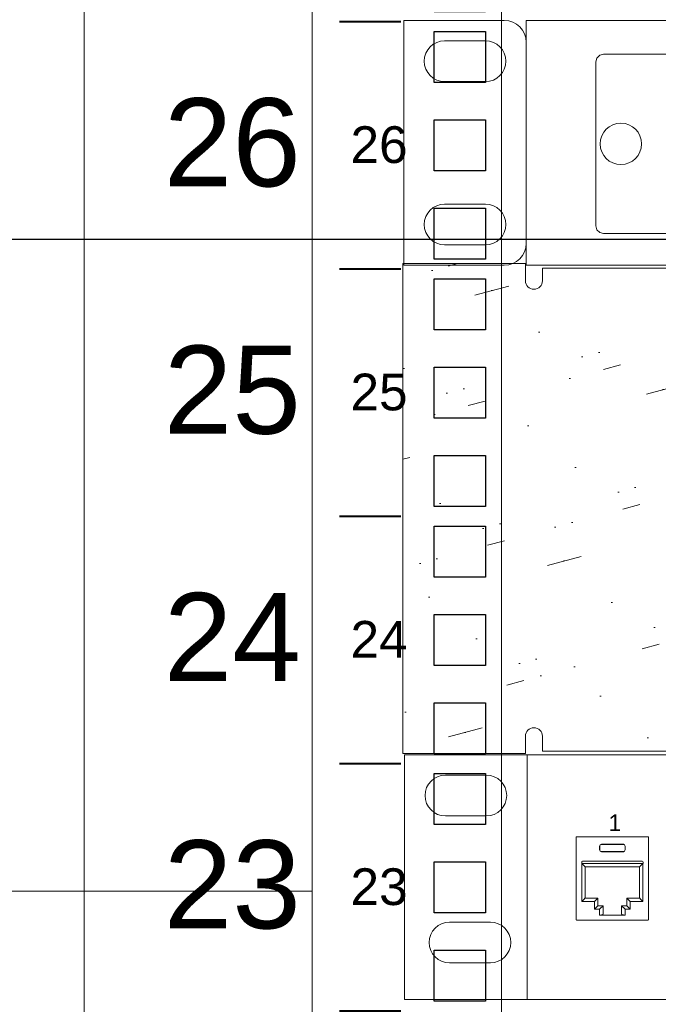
# Model space of a CAD drawing. Header units: millimetres. Extents: x 83969 to 164243, y -22860 to 4849.
# Tile 97 of 116: x 163429.15 to 163436.43, y -21355.03 to -21343.8. Entities that reach past the tile are written whole.
import ezdxf
from ezdxf.enums import TextEntityAlignment as Align

# ---------------------------------------------------------------- set-up
doc = ezdxf.new("R2010")
doc.units = ezdxf.units.MM
doc.layers.get('0').update_dxf_attribs({"color": 251, "lineweight": 0})
for name, color, linetype in [('! PT Instalacja niskoprądowa', 1, 'Continuous'), ('! PT Teletechnika', 3, 'Continuous'), ('! PT Wyposażenie szafy RACK', 7, 'Continuous'), ('00 CCTV IP - MIWI', 10, 'Continuous')]:
    doc.layers.add(name, color=color, linetype=linetype)
for name, color, linetype, lineweight in [('BKT_szafy', 7, 'Continuous', 5), ('BKT_szafy_numeracja', 7, 'Continuous', 5), ('BKT_szafy_numeracja_duza', 7, 'Continuous', 5)]:
    doc.layers.add(name, color=color, linetype=linetype, lineweight=lineweight)
doc.styles.add('_LANSTER_01', font='romans.shx')
doc.styles.get("Standard").update_dxf_attribs({"font": 'arial.ttf'})

# ---------------------------------------------------------------- blocks, each defined once
blk = doc.blocks.new('Panel modularny_24_port_1U')
at = {"color": 0}
for p, q in [((48.89499986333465, 4.445000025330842), (-1.366653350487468e-07, 4.445000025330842)), ((-1.366653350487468e-07, 4.445000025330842), (-1.366653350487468e-07, 2.533084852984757e-08)), ((2.222499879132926, 4.445000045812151), (2.222499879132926, 4.581215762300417e-08)), ((0.7408331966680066, 4.074583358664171), (1.48166653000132, 4.074583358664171)), ((0.7408331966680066, 3.333750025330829), (1.48166653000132, 3.333750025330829)), ((0.8149165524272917, 1.407583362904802), (1.555749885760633, 1.407583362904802)), ((0.8149165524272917, 0.6667500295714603), (1.555749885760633, 0.6667500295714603)), ((-6.493726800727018e-08, 5.612997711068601e-08), (48.89499993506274, 5.612997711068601e-08))]:
    blk.add_line(p, q, dxfattribs=at)
at = {"color": 0, "linetype": 'Continuous'}
for p, q in [((3.112402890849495, 2.956395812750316), (3.131312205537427, 2.956395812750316)), ((3.112402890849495, 2.956395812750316), (3.112402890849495, 1.455287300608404)), ((3.131312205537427, 2.956395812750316), (3.134449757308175, 2.956395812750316)), ((3.134449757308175, 2.956395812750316), (3.141810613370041, 2.956395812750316)), ((4.394951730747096, 2.956395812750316), (3.141810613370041, 2.956395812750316)), ((4.402312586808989, 2.956395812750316), (4.394951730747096, 2.956395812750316)), ((4.405452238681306, 2.956395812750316), (4.402312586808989, 2.956395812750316)), ((4.424359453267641, 2.956395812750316), (4.405452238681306, 2.956395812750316)), ((4.424359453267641, 2.956395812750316), (4.424359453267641, 1.455287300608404)), ((3.111739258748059, 2.690359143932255), (3.111499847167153, 2.662007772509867)), ((3.112402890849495, 2.712645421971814), (3.111739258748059, 2.690359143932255)), ((3.537371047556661, 2.788396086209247), (3.546594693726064, 2.810667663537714)), ((3.537371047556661, 2.716982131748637), (3.537371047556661, 2.788396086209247)), ((3.538836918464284, 2.786930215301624), (3.537371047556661, 2.788396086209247)), ((3.538836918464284, 2.71844800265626), (3.537371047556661, 2.716982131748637)), ((3.546594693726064, 2.694710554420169), (3.537371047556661, 2.716982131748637)), ((3.548060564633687, 2.809201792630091), (3.538836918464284, 2.786930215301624)), ((3.538836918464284, 2.71844800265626), (3.538836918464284, 2.786930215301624)), ((3.538836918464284, 2.71844800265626), (3.548060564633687, 2.696176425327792)), ((3.546594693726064, 2.810667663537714), (3.568866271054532, 2.819891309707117)), ((3.568866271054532, 2.685484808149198), (3.546594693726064, 2.694710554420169)), ((3.570332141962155, 2.818425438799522), (3.548060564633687, 2.809201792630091)), ((3.548060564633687, 2.696176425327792), (3.570332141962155, 2.686952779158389)), ((3.568866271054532, 2.819891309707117), (3.967896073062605, 2.819891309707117)), ((3.568866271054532, 2.819891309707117), (3.570332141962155, 2.818425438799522)), ((3.570332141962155, 2.686952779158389), (3.568866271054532, 2.685484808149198)), ((3.568866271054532, 2.685484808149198), (3.967896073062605, 2.685484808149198)), ((3.966430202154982, 2.818425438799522), (3.570332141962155, 2.818425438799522)), ((3.966430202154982, 2.686952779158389), (3.570332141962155, 2.686952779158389)), ((3.967896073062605, 2.819891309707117), (3.966430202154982, 2.818425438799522)), ((3.966430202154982, 2.818425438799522), (3.988701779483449, 2.809201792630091)), ((3.988701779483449, 2.696176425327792), (3.966430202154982, 2.686952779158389)), ((3.966430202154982, 2.686952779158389), (3.967896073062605, 2.685484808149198)), ((3.990167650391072, 2.810667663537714), (3.967896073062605, 2.819891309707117)), ((3.967896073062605, 2.685484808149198), (3.990167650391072, 2.694710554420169)), ((3.988701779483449, 2.809201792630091), (3.99792542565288, 2.786930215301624)), ((3.99792542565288, 2.71844800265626), (3.988701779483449, 2.696176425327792)), ((3.999393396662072, 2.788396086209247), (3.990167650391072, 2.810667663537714)), ((3.990167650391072, 2.694710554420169), (3.999393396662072, 2.716982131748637)), ((3.99792542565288, 2.786930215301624), (3.999393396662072, 2.788396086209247)), ((3.99792542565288, 2.71844800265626), (3.99792542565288, 2.786930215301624)), ((3.99792542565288, 2.71844800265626), (3.999393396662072, 2.716982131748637)), ((3.999393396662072, 2.716982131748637), (3.999393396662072, 2.788396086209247)), ((4.425023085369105, 2.690359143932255), (4.424359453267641, 2.712645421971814)), ((4.425262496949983, 2.662007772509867), (4.425023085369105, 2.690359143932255)), ((3.111499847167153, 2.662007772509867), (3.111499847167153, 2.5255011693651)), ((3.111499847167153, 2.5255011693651), (3.111739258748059, 2.497147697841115)), ((4.308108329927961, 2.514057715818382), (3.228656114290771, 2.514057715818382)), ((4.425023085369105, 2.497147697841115), (4.425262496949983, 2.5255011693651)), ((4.425262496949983, 2.662007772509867), (4.425262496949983, 2.5255011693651)), ((3.111739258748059, 2.497147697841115), (3.112402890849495, 2.474863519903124)), ((3.211855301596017, 2.497256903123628), (3.211855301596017, 2.472055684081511)), ((4.324909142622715, 2.472055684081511), (3.211855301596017, 2.472055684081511)), ((3.212905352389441, 2.472055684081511), (3.237014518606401, 2.44794651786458)), ((3.212905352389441, 1.781122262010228), (3.212905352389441, 2.472055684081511)), ((3.237014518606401, 2.44794651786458), (3.257454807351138, 2.427506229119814)), ((3.257454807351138, 2.427506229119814), (3.271111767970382, 2.413849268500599)), ((3.271111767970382, 2.413849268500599), (3.275908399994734, 2.409052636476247)), ((3.275908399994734, 2.409052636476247), (3.275908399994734, 1.844125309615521)), ((3.275908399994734, 2.409052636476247), (4.260856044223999, 2.409052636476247)), ((4.265650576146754, 2.413849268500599), (4.260856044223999, 2.409052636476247)), ((4.260856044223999, 2.409052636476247), (4.260856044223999, 1.844125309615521)), ((4.279307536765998, 2.427506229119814), (4.265650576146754, 2.413849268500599)), ((4.299747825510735, 2.44794651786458), (4.279307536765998, 2.427506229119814)), ((4.323859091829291, 2.472055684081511), (4.299747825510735, 2.44794651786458)), ((4.323859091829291, 1.781122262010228), (4.323859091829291, 2.472055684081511)), ((4.324909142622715, 2.497256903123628), (4.324909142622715, 2.472055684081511)), ((4.424359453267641, 2.474863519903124), (4.425023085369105, 2.497147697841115)), ((3.111739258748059, 1.903568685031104), (3.111499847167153, 1.875217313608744)), ((3.111499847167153, 1.875217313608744), (3.111499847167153, 1.738710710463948)), ((3.112402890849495, 1.925854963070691), (3.111739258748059, 1.903568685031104)), ((3.237014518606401, 1.805231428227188), (3.212905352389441, 1.781122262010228)), ((3.257454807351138, 1.825671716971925), (3.237014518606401, 1.805231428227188)), ((3.271111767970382, 1.839330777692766), (3.257454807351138, 1.825671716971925)), ((3.275908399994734, 1.844125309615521), (3.271111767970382, 1.839330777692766)), ((3.50796752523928, 1.844125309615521), (3.275908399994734, 1.844125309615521)), ((3.469075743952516, 1.805231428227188), (3.444964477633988, 1.781122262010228)), ((3.489516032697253, 1.825671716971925), (3.469075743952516, 1.805231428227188)), ((3.503172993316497, 1.839330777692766), (3.489516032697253, 1.825671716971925)), ((3.50796752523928, 1.844125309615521), (3.503172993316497, 1.839330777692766)), ((3.50796752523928, 1.705518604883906), (3.50796752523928, 1.844125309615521)), ((4.028794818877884, 1.705518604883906), (4.028794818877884, 1.844125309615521)), ((4.028794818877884, 1.844125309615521), (4.260856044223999, 1.844125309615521)), ((4.028794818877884, 1.844125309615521), (4.033589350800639, 1.839330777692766)), ((4.033589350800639, 1.839330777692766), (4.047246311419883, 1.825671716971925)), ((4.047246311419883, 1.825671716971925), (4.06768660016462, 1.805231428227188)), ((4.06768660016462, 1.805231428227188), (4.091797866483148, 1.781122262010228)), ((4.260856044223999, 1.844125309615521), (4.265650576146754, 1.839330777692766)), ((4.265650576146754, 1.839330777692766), (4.279307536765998, 1.825671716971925)), ((4.279307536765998, 1.825671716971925), (4.299747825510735, 1.805231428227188)), ((4.299747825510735, 1.805231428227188), (4.323859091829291, 1.781122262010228)), ((4.425023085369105, 1.903568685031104), (4.424359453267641, 1.925854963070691)), ((4.425262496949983, 1.875217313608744), (4.425023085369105, 1.903568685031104)), ((4.425262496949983, 1.875217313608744), (4.425262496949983, 1.738710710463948)), ((3.111499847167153, 1.738710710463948), (3.111739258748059, 1.71035933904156)), ((3.111739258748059, 1.71035933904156), (3.112402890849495, 1.688073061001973)), ((3.212905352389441, 1.781122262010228), (3.444964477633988, 1.781122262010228)), ((3.444964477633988, 1.781122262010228), (3.444964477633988, 1.642515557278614)), ((3.444964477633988, 1.642515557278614), (3.469075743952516, 1.666624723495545)), ((3.444964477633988, 1.642515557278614), (3.537371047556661, 1.642515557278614)), ((3.469075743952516, 1.666624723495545), (3.489516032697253, 1.687065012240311)), ((3.489516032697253, 1.687065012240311), (3.503172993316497, 1.700724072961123)), ((3.503172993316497, 1.700724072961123), (3.50796752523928, 1.705518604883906)), ((3.600374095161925, 1.705518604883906), (3.50796752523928, 1.705518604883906)), ((3.537371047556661, 1.642515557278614), (3.561480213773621, 1.666624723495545)), ((3.537371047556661, 1.534866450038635), (3.537371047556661, 1.642515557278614)), ((3.561480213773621, 1.666624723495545), (3.581920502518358, 1.687065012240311)), ((3.581920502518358, 1.687065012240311), (3.595577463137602, 1.700724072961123)), ((3.595577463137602, 1.700724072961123), (3.600374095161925, 1.705518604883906)), ((3.600374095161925, 1.705518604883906), (3.600374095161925, 1.551749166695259)), ((3.936388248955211, 1.705518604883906), (4.028794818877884, 1.705518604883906)), ((3.936388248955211, 1.705518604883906), (3.936388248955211, 1.551749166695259)), ((3.941184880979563, 1.700724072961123), (3.936388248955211, 1.705518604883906)), ((3.954841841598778, 1.687065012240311), (3.941184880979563, 1.700724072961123)), ((3.975282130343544, 1.666624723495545), (3.954841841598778, 1.687065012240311)), ((3.999393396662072, 1.642515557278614), (3.975282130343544, 1.666624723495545)), ((4.091797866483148, 1.642515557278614), (3.999393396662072, 1.642515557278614)), ((3.999393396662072, 1.534866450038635), (3.999393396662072, 1.642515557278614)), ((4.033589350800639, 1.700724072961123), (4.028794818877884, 1.705518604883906)), ((4.047246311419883, 1.687065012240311), (4.033589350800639, 1.700724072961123)), ((4.06768660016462, 1.666624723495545), (4.047246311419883, 1.687065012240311)), ((4.091797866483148, 1.642515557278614), (4.06768660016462, 1.666624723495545)), ((4.323859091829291, 1.781122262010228), (4.091797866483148, 1.781122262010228)), ((4.091797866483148, 1.781122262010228), (4.091797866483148, 1.642515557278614)), ((4.424359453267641, 1.688073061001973), (4.425023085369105, 1.71035933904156)), ((4.425023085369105, 1.71035933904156), (4.425262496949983, 1.738710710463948)), ((3.112402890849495, 1.455125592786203), (3.112402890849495, 1.455287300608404)), ((3.112402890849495, 1.455125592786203), (3.112411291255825, 1.454804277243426)), ((3.112411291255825, 1.454804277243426), (3.112465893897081, 1.454050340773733)), ((3.112465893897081, 1.454050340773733), (3.112673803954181, 1.452792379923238)), ((3.112673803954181, 1.452792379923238), (3.114026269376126, 1.449530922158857)), ((3.114026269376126, 1.449530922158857), (3.116367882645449, 1.446912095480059)), ((3.116367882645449, 1.446912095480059), (3.119438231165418, 1.445213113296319)), ((3.119438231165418, 1.445213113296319), (3.122901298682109, 1.444625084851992)), ((3.122903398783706, 1.444625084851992), (3.122901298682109, 1.444625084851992)), ((3.122903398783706, 1.444625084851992), (4.41385894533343, 1.444625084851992)), ((3.568870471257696, 1.537128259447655), (3.537371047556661, 1.534866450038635)), ((3.999393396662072, 1.534866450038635), (3.537371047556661, 1.534866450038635)), ((3.591931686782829, 1.543306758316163), (3.568870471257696, 1.537128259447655)), ((3.600374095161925, 1.551749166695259), (3.591931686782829, 1.543306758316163)), ((3.936388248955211, 1.551749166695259), (3.944830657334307, 1.543306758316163)), ((3.944830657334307, 1.543306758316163), (3.96789187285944, 1.537128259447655)), ((3.96789187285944, 1.537128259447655), (3.999393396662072, 1.534866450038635)), ((4.41385894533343, 1.444625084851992), (4.413861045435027, 1.444625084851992)), ((4.417324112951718, 1.445213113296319), (4.413861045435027, 1.444625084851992)), ((4.420394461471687, 1.446912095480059), (4.417324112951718, 1.445213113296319)), ((4.42273607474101, 1.449530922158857), (4.420394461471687, 1.446912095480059)), ((4.424088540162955, 1.452792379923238), (4.42273607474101, 1.449530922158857)), ((4.424296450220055, 1.454050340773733), (4.424088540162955, 1.452792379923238)), ((4.424351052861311, 1.454804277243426), (4.424296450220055, 1.454050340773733)), ((4.424359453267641, 1.455125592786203), (4.424351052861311, 1.454804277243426)), ((4.424359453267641, 1.455125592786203), (4.424359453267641, 1.455287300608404))]:
    blk.add_line(p, q, dxfattribs=at)
at = {"color": 0}
for centre, start, end in [((0.7408331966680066, 3.7041666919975), 90, 270), ((1.48166653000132, 3.7041666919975), 270, 90), ((0.8149165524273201, 1.03716669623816), 90, 270), ((1.555749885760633, 1.03716669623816), 270, 90)]:
    blk.add_arc(centre, 0.3704166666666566, start, end, dxfattribs=at)
at = {"color": 0, "linetype": 'Continuous'}
for centre, start, end in [((3.228656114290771, 2.497256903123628), 90, 180), ((4.308108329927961, 2.497256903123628), 0, 90)]:
    blk.add_arc(centre, 0.01680081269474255, start, end, dxfattribs=at)
at = {"color": 0, "insert": (3.701812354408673, 3.360371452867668), "char_height": 0.3, "attachment_point": 1, "style": '_LANSTER_01'}
blk.add_mtext_dynamic_manual_height_columns('\\A1;{\\fHP Simplified|b0|i0|c238|p34;1}', width=0.4660491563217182, gutter_width=6, heights=[0], dxfattribs=at)
blk = doc.blocks.new('Panel QuickNet na 4 sloty_1U')
at = {"color": 0}
for p, q in [((-7.309182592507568e-08, 4.445000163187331), (-7.309182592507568e-08, 1.631873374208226e-07)), ((-7.309182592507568e-08, 4.445000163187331), (1.822499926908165, 4.445000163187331)), ((46.67249992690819, 4.444991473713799), (2.222499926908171, 4.4430777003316)), ((2.222499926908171, 4.4430777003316), (2.222499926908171, 1.631873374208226e-07)), ((0.7408332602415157, 4.07458349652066), (1.481666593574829, 4.07458349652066)), ((2.222499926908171, 4.045000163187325), (2.222499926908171, 0.4000001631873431)), ((3.504445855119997, 3.759572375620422), (3.485999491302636, 3.691935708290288)), ((3.556710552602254, 3.811837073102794), (3.504445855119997, 3.759572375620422)), ((3.624347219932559, 3.830283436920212), (3.556710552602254, 3.811837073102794)), ((13.41936640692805, 3.830283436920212), (3.624347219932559, 3.830283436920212)), ((3.485999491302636, 3.691935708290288), (3.485999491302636, 0.715922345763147)), ((0.7408332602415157, 3.333750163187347), (1.481666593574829, 3.333750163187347)), ((0.7408332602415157, 1.111250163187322), (1.481666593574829, 1.111250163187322)), ((3.485999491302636, 0.715922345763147), (3.504445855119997, 0.6452112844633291)), ((3.504445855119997, 0.6452112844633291), (3.556710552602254, 0.5929465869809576)), ((3.556710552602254, 0.5929465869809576), (3.624347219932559, 0.5745002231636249)), ((13.41936640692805, 0.5745002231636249), (3.624347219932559, 0.5745002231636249)), ((0.7408332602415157, 0.3704168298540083), (1.481666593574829, 0.3704168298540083)), ((-7.309182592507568e-08, 1.631873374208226e-07), (1.822499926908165, 1.631873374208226e-07)), ((2.222499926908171, 1.631873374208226e-07), (46.67249992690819, 1.631873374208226e-07))]:
    blk.add_line(p, q, dxfattribs=at)
for centre, radius, start, end in [((1.822499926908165, 4.045000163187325), 0.4, 0, 90), ((0.7408332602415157, 3.704166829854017), 0.3704166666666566, 90, 270), ((1.481666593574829, 3.704166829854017), 0.3704166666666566, 270, 90), ((0.7408332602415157, 0.7408334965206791), 0.3704166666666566, 90, 270), ((1.481666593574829, 0.7408334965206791), 0.3704166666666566, 270, 90), ((1.822499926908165, 0.4000001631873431), 0.4, 270, 0)]:
    blk.add_arc(centre, radius, start, end, dxfattribs=at)
blk = doc.blocks.new('FAP - 6xLC_poziom')
at = {"color": 0}
for p, q in [((0.070711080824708, 3.237336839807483), (0.01844638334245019, 3.185072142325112)), ((0.1383477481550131, 3.255783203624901), (0.070711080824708, 3.237336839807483)), ((9.933366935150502, 3.255783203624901), (0.1383477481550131, 3.255783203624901)), ((0.01844638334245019, 3.185072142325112), (1.952508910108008e-08, 3.117435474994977)), ((1.952508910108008e-08, 3.117435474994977), (1.952508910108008e-08, 0.1414221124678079)), ((1.952508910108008e-08, 0.1414221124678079), (0.01844638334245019, 0.07071105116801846)), ((0.01844638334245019, 0.07071105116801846), (0.070711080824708, 0.01844635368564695)), ((0.070711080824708, 0.01844635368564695), (0.1383477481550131, -1.013171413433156e-08)), ((9.933366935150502, -1.013171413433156e-08), (0.1383477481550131, -1.013171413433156e-08))]:
    blk.add_line(p, q, dxfattribs=at)
blk.add_circle((0.4519359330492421, 1.629428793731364), 0.3750760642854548, dxfattribs=at)
blk = doc.blocks.new('Panel zaślepiający 2U')
h = blk.add_hatch()
h.set_pattern_fill('GROUT', color=256, scale=0.25, angle=15, style=0)
h.set_pattern_definition([(15, (-221.187624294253, -203.5279369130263), (-0.3507189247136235, 2.535626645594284), [0.3175, -2.2225]), (15, (-221.1274679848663, -202.5257175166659), (-0.6574003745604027, 2.453451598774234), [0, -2.54]), (15, (-221.8009871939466, -203.6922870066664), (0.2626439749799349, 2.699976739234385), [0, -2.54]), (15, (-222.2940374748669, -201.8521983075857), (1.796051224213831, 3.110851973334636), [0.635, -4.445]), (15, (-220.0430735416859, -202.8925552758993), (-0.6574003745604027, 2.453451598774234), [0, -2.54]), (15, (-220.5742613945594, -203.3635868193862), (-0.04403747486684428, 2.617801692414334), [0, -2.54]), (15, (-220.3497549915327, -202.9747303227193), (-0.6574003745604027, 2.453451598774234), [0, -2.54]), (15, (-221.9873560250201, -201.7700232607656), (-0.6574003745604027, 2.453451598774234), [0, -2.54])])
h.paths.add_polyline_path([(46.67249973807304, 6.476403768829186e-08), (48.89499973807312, 6.476403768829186e-08), (48.89499973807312, 4.445000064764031), (48.89500005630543, 8.889999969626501), (46.67250005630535, 8.889999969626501), (46.67250005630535, 8.578849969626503, -0.9999999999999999), (46.36135005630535, 8.578849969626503), (46.36135005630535, 8.802988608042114), (2.533650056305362, 8.802988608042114), (2.533650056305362, 8.578849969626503, -0.9999999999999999), (2.222500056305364, 8.578849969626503), (2.222500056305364, 8.889999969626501), (5.630533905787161e-08, 8.889999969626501), (5.630533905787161e-08, 4.444999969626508), (-2.619269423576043e-07, 6.476403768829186e-08), (2.222499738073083, 6.476403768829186e-08), (2.222499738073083, 0.3111500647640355, -0.9999999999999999), (2.53364973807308, 0.3111500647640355), (2.53364973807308, 0.03924461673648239), (46.36134973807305, 0.03924461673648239), (46.36134973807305, 0.3111500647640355, -0.9999999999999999), (46.67249973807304, 0.3111500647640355)])
for p, q in [((-2.227642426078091e-08, 8.89000003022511), (2.222499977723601, 8.89000003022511)), ((5.630533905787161e-08, 8.889999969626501), (2.222500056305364, 8.889999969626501)), ((5.630533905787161e-08, 8.889999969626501), (5.630533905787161e-08, 4.444999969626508)), ((2.222500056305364, 8.889999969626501), (2.222500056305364, 8.578849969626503)), ((46.36135005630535, 8.802988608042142), (2.533650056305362, 8.802988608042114)), ((2.533650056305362, 8.578849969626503), (2.533650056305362, 8.802988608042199)), ((-2.619269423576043e-07, 4.445000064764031), (-2.619269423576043e-07, 6.476403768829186e-08)), ((2.222499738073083, 6.476403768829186e-08), (2.222499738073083, 0.3111500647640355)), ((2.53364973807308, 0.3111500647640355), (2.53364973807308, 0.03924461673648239)), ((-2.619269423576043e-07, 6.476403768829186e-08), (2.222499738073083, 6.476403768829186e-08)), ((46.36134973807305, 0.03924461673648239), (2.53364973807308, 0.03924461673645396))]:
    blk.add_line(p, q)
for centre, start, end in [((2.378075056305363, 8.578849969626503), 180, 0), ((2.378074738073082, 0.3111500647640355), 0, 180)]:
    blk.add_arc(centre, 0.1555750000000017, start, end)
blk = doc.blocks.new('1U_szafa')
at = {"layer": '00 CCTV IP - MIWI', "color": 7, "const_width": 0.4}
for points in [[(9273.938548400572, 2033.95), (9285.038548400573, 2033.95)], [(9273.938548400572, 1989.5), (9285.038548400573, 1989.5)]]:
    blk.add_lwpolyline(points, dxfattribs=at)
at = {"layer": '00 CCTV IP - MIWI', "color": 7}
for points in [[(9291.000000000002, 2032.202931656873), (9300.2, 2032.202931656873), (9300.2, 2023.002931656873), (9291.000000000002, 2023.002931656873), (9291.000000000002, 2032.202931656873)], [(9291.000000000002, 2016.327931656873), (9300.2, 2016.327931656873), (9300.2, 2007.127931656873), (9291.000000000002, 2007.127931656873), (9291.000000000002, 2016.327931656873)], [(9291.000000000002, 2000.452931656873), (9300.2, 2000.452931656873), (9300.2, 1991.252931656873), (9291.000000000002, 1991.252931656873), (9291.000000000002, 2000.452931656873)]]:
    blk.add_lwpolyline(points, dxfattribs=at)
blk = doc.blocks.new('Szafa rack 27U')
at = {"layer": 'BKT_szafy'}
blk.add_lwpolyline([(-381, 809.0132235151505), (-381, 29.84500000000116)], dxfattribs=at)
blk.add_lwpolyline([(-354.9650000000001, 802.345723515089), (-333.375, 802.345723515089), (-333.375, 36.51250000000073), (-354.9650000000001, 36.51250000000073)], close=True, dxfattribs=at)
at = {"layer": 'BKT_szafy', "const_width": 0.254}
for points in [[(-351.892521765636, 771.2111299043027), (-344.8440217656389, 771.2111299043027)], [(-351.892521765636, 742.9853799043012), (-344.8440217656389, 742.9853799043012)], [(-351.892521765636, 714.7596299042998), (-344.8440217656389, 714.7596299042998)], [(-351.892521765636, 686.533879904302), (-344.8440217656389, 686.533879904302)]]:
    blk.add_lwpolyline(points, dxfattribs=at)
at = {"layer": 'BKT_szafy', "xscale": 0.635, "yscale": 0.635, "zscale": 0.635}
for p in [(-6240.843499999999, -492.1213700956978), (-6240.843499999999, -520.3471200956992), (-6240.843499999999, -548.572870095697), (-6240.843499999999, -576.7986200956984), (-6240.843499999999, -605.0243700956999)]:
    blk.add_blockref('1U_szafa', p, dxfattribs=at)
at = {"layer": '! PT Instalacja niskoprądowa'}
blk.add_attdef('NAZWA_SZAFY', text='', height=20, dxfattribs=at).set_placement((-377.6517446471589, 856.926036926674), align=Align.MIDDLE_LEFT)
at = {"layer": 'BKT_szafy_numeracja', "char_height": 4.191, "width": 4.444999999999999, "attachment_point": 1}
for s, insert in [('26', (-350.6059810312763, 759.2727749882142)), ('25', (-350.6059810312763, 731.0470249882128)), ('24', (-350.6059810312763, 702.821274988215)), ('23', (-350.6059810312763, 674.5955249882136))]:
    blk.add_mtext(s, dxfattribs=dict(at, insert=insert))
at = {"layer": 'BKT_szafy_numeracja_duza', "char_height": 10.0584, "width": 4.444999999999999, "attachment_point": 1}
for s, insert in [('26', (-371.9025680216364, 762.4717791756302)), ('25', (-371.9025680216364, 734.2460291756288)), ('24', (-371.9025680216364, 706.020279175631)), ('23', (-371.9025680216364, 677.7945291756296))]:
    blk.add_mtext(s, dxfattribs=dict(at, insert=insert))

msp = doc.modelspace()

# ---------------------------------------------------------------- linework, layer by layer
at = {"layer": '! PT Teletechnika', "color": 4}
msp.add_line((163399.9536904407, -21346.30108213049), (163438.9631796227, -21346.30108213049), dxfattribs=at)
at = {"color": 6}
msp.add_line((163425.3117151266, -21353.74167217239), (163432.4861201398, -21353.74167217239), dxfattribs=at)

# ---------------------------------------------------------------- block references
at = {"layer": '! PT Wyposażenie szafy RACK', "color": 7, "xscale": 0.1, "yscale": 0.1, "zscale": 0.1}
msp.add_blockref('Szafa rack 27U', (163467.9826201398, -21420.94185159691), dxfattribs=at)
for name, p, xscale, yscale, zscale in [('Panel QuickNet na 4 sloty_1U', (163433.5296105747, -21346.60113977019), 0.6288110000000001, 0.6288110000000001, 0.6288110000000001), ('FAP - 6xLC_poziom', (163435.7215535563, -21346.23988770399), 0.6288110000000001, 0.6288110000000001, 0.6288110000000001), ('Panel zaślepiający 2U', (163433.5187035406, -21352.17092112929), 0.6288110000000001, 0.6288110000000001, 0.6288110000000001), ('Panel modularny_24_port_1U', (163433.5389661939, -21354.98103701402), 0.6288112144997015, 0.6288112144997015, 0.6288112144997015)]:
    msp.add_blockref(name, p, dxfattribs=dict(xscale=xscale, yscale=yscale, zscale=zscale))

doc.saveas('drawing.dxf')
